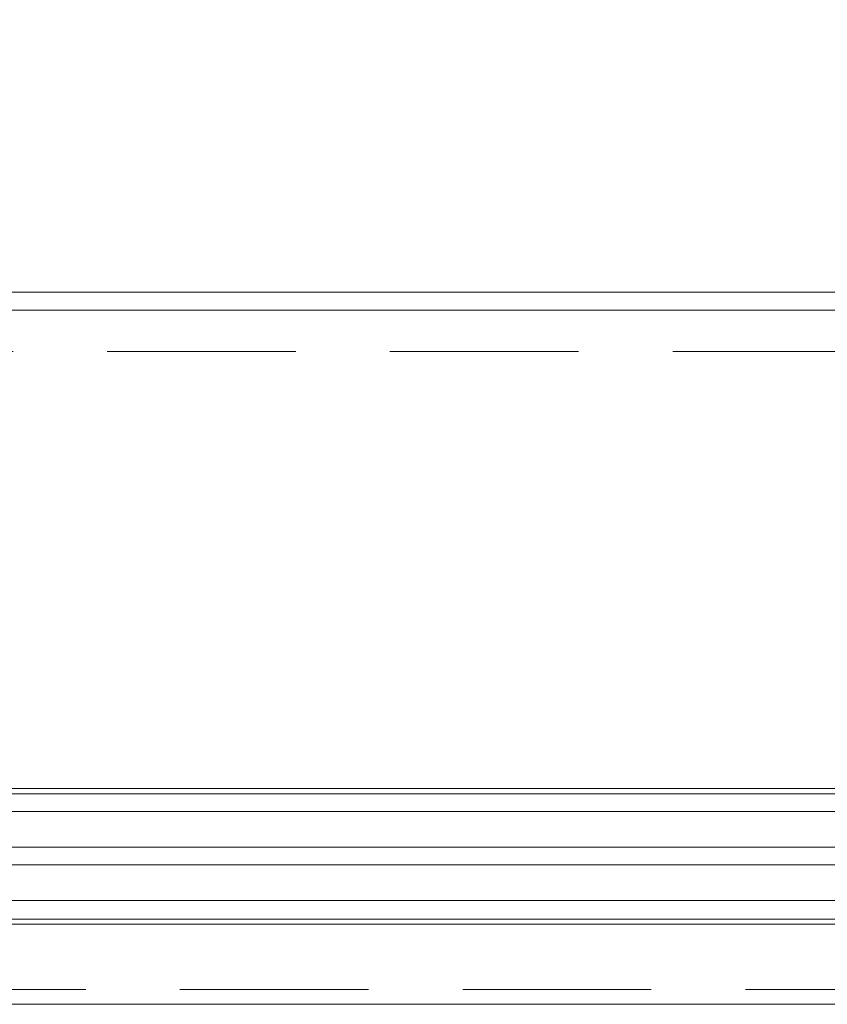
# Model space of a CAD drawing. Header units: millimetres. Extents: x 213386 to 506888, y 183055 to 450952.
# Tile 152 of 256: x 380920 to 381192, y 284292 to 284624. Entities that reach past the tile are written whole.
import ezdxf

# ---------------------------------------------------------------- set-up
doc = ezdxf.new("R2010")
doc.units = ezdxf.units.MM
doc.linetypes.add('ČÁRKOVANÁ', pattern=[19.05, 12.7, -6.35])
doc.layers.add('FASÁDA DETAILNÍ', color=255, linetype='Continuous', lineweight=0)

msp = doc.modelspace()

# ---------------------------------------------------------------- linework, layer by layer
at = {"layer": 'FASÁDA DETAILNÍ'}
for p, q in [((382920.14, 284526.15), (380283.14, 284526.15)), ((387044.81, 284363.15), (373041.64, 284363.15)), ((393344.81, 284363.15), (373041.64, 284363.15)), ((373041.64, 284357.15), (387044.81, 284357.15)), ((373041.64, 284357.15), (393344.81, 284357.15)), ((387044.81, 284345.15), (373041.64, 284345.15)), ((393344.81, 284345.15), (373041.64, 284345.15)), ((373041.64, 284339.15), (387044.81, 284339.15)), ((373041.64, 284339.15), (393344.81, 284339.15)), ((387044.81, 284327.15), (373041.64, 284327.15)), ((393344.81, 284327.15), (373041.64, 284327.15)), ((373041.64, 284319.15), (399616.64, 284319.15)), ((380272.14, 284319.15), (386081.14, 284319.15))]:
    msp.add_line(p, q, dxfattribs=at)
for points in [[(399616.64, 284292.15), (373036.64, 284292.15), (373036.64, 307972.15), (399616.64, 307972.15)], [(399376.64, 284532.15), (373276.64, 284532.15), (373276.64, 307732.15), (399376.64, 307732.15)]]:
    msp.add_lwpolyline(points, close=True, dxfattribs=at)
at = {"layer": 'FASÁDA DETAILNÍ', "linetype": 'ČÁRKOVANÁ', "ltscale": 5}
msp.add_lwpolyline([(399611.64, 284297.15), (373041.64, 284297.15), (373041.64, 307967.15), (399611.64, 307967.15)], close=True, dxfattribs=at)
at = {"layer": 'FASÁDA DETAILNÍ', "color": 7, "linetype": 'ČÁRKOVANÁ', "ltscale": 5}
msp.add_lwpolyline([(399396.64, 284512.15), (373256.64, 284512.15), (373256.64, 307752.15), (399396.64, 307752.15)], close=True, dxfattribs=at)
at = {"layer": 'FASÁDA DETAILNÍ'}
for points in [[(380744.81, 284364.9), (380744.81, 284320.9), (380825.78, 284320.9), (381213.47, 284320.9), (381213.47, 284364.9)], [(380744.81, 284320.9), (380744.81, 284364.9), (380825.78, 284364.9), (381213.47, 284364.9), (381213.47, 284320.9)]]:
    msp.add_lwpolyline(points, dxfattribs=at)

doc.saveas('drawing.dxf')
